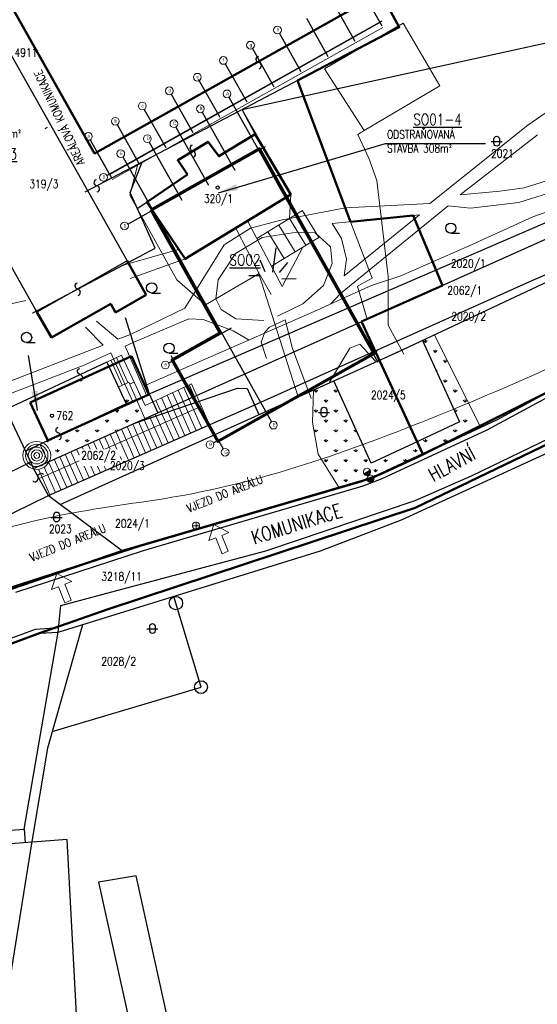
# Model space of a CAD drawing. Header units: millimetres. Extents: x -156521 to 298750130, y -256155368 to 337239.
# Tile 71 of 74: x 861805 to 955278, y 40356 to 218122. Entities that reach past the tile are written whole.
import ezdxf
from ezdxf.lldxf.tags import DXFTag

# ---------------------------------------------------------------- set-up
doc = ezdxf.new("R2010")
doc.units = ezdxf.units.MM
for name, color, linetype, lineweight in [('hranice', 7, 'Continuous', 20), ('IN_C_OSA', 6, 'DASHDOT', 18), ('IN_C_TENKA', 7, 'Continuous', 18), ('IN_NS_TLUSTA', 1, 'Continuous', 60), ('IN_SRAFY', 8, 'Continuous', 9), ('Vrstva 18', 7, 'Continuous', 0), ('Vrstva 33', 7, 'Continuous', 0), ('Vrstva 6', 7, 'Continuous', 0), ('Vrstva 60', 7, 'Continuous', 0)]:
    doc.layers.add(name, color=color, linetype=linetype, lineweight=lineweight)
for name, color, linetype in [('IN_BP_BOURACI PRACE', 40, 'Continuous'), ('IN_MODUL_SYSTEM', 6, 'DASHDOT'), ('IN_TEXT', 7, 'Continuous'), ('KATASTR', 116, 'Continuous')]:
    doc.layers.add(name, color=color, linetype=linetype)
doc.styles.add('ARIEL-CE', font='arial.ttf', dxfattribs={"width": 0.8})
doc.styles.add('Koty', font='romand.shx', dxfattribs={"width": 0.8})
doc.styles.add('ROMAND', font='romand.shx', dxfattribs={"width": 0.85})
doc.styles.add('Style-cs_Working', font='cs_Working.shx')
tags = doc.linetypes.add('ACAD_ISO11W100', pattern=[33, 12, -3, 12, -3, 0, -3]).pattern_tags.tags
tags[14:15] = [DXFTag(74, 4), DXFTag(75, 0), DXFTag(340, '0'), DXFTag(46, 0.0), DXFTag(50, 0.0), DXFTag(44, 0.0), DXFTag(45, 0.0)]
tags[12:13] = [DXFTag(74, 4), DXFTag(75, 0), DXFTag(340, '0'), DXFTag(46, 0.0), DXFTag(50, 0.0), DXFTag(44, 0.0), DXFTag(45, 0.0)]
tags[10:11] = [DXFTag(74, 4), DXFTag(75, 0), DXFTag(340, '0'), DXFTag(46, 0.0), DXFTag(50, 0.0), DXFTag(44, 0.0), DXFTag(45, 0.0)]
tags[8:9] = [DXFTag(74, 4), DXFTag(75, 0), DXFTag(340, '0'), DXFTag(46, 0.0), DXFTag(50, 0.0), DXFTag(44, 0.0), DXFTag(45, 0.0)]
tags[6:7] = [DXFTag(74, 4), DXFTag(75, 0), DXFTag(340, '0'), DXFTag(46, 0.0), DXFTag(50, 0.0), DXFTag(44, 0.0), DXFTag(45, 0.0)]
tags[4:5] = [DXFTag(74, 4), DXFTag(75, 0), DXFTag(340, '0'), DXFTag(46, 0.0), DXFTag(50, 0.0), DXFTag(44, 0.0), DXFTag(45, 0.0)]
tags = doc.linetypes.add('DASHDOT', pattern=[0.5, 0.25, -0.125, 0, -0.125]).pattern_tags.tags
tags[10:11] = [DXFTag(74, 4), DXFTag(75, 0), DXFTag(340, '0'), DXFTag(46, 0.0), DXFTag(50, 0.0), DXFTag(44, 0.0), DXFTag(45, 0.0)]
tags[8:9] = [DXFTag(74, 4), DXFTag(75, 0), DXFTag(340, '0'), DXFTag(46, 0.0), DXFTag(50, 0.0), DXFTag(44, 0.0), DXFTag(45, 0.0)]
tags[6:7] = [DXFTag(74, 4), DXFTag(75, 0), DXFTag(340, '0'), DXFTag(46, 0.0), DXFTag(50, 0.0), DXFTag(44, 0.0), DXFTag(45, 0.0)]
tags[4:5] = [DXFTag(74, 4), DXFTag(75, 0), DXFTag(340, '0'), DXFTag(46, 0.0), DXFTag(50, 0.0), DXFTag(44, 0.0), DXFTag(45, 0.0)]
tags = doc.linetypes.add('DOT', pattern=[1.75, 0.25, -1.5]).pattern_tags.tags
tags[6:7] = [DXFTag(74, 4), DXFTag(75, 0), DXFTag(340, '0'), DXFTag(46, 0.0), DXFTag(50, 0.0), DXFTag(44, 0.0), DXFTag(45, 0.0)]
tags[4:5] = [DXFTag(74, 4), DXFTag(75, 0), DXFTag(340, '0'), DXFTag(46, 0.0), DXFTag(50, 0.0), DXFTag(44, 0.0), DXFTag(45, 0.0)]
tags = doc.linetypes.add('DOT2', pattern=[0.875, 0.125, -0.75]).pattern_tags.tags
tags[6:7] = [DXFTag(74, 4), DXFTag(75, 0), DXFTag(340, '0'), DXFTag(46, 0.0), DXFTag(50, 0.0), DXFTag(44, 0.0), DXFTag(45, 0.0)]
tags[4:5] = [DXFTag(74, 4), DXFTag(75, 0), DXFTag(340, '0'), DXFTag(46, 0.0), DXFTag(50, 0.0), DXFTag(44, 0.0), DXFTag(45, 0.0)]
tags = doc.linetypes.add('OCH_PASMO_PRUM_ZAVODU', pattern='A,17.5,[134,cadkon.shx,S=5,R=0,X=0,Y=-5],17.5,-10,0,-10', length=55).pattern_tags.tags
tags[18:19] = [DXFTag(74, 4), DXFTag(75, 0), DXFTag(340, '0'), DXFTag(46, 0.0), DXFTag(50, 0.0), DXFTag(44, 0.0), DXFTag(45, 0.0)]
tags[16:17] = [DXFTag(74, 4), DXFTag(75, 0), DXFTag(340, '0'), DXFTag(46, 0.0), DXFTag(50, 0.0), DXFTag(44, 0.0), DXFTag(45, 0.0)]
tags[14:15] = [DXFTag(74, 4), DXFTag(75, 0), DXFTag(340, '0'), DXFTag(46, 0.0), DXFTag(50, 0.0), DXFTag(44, 0.0), DXFTag(45, 0.0)]
tags[12:13] = [DXFTag(74, 4), DXFTag(75, 0), DXFTag(340, '0'), DXFTag(46, 0.0), DXFTag(50, 0.0), DXFTag(44, 0.0), DXFTag(45, 0.0)]
tags = doc.linetypes.add('TEČKOVANÁ', pattern=[4.7625, 0, -4.7625]).pattern_tags.tags
tags[6:7] = [DXFTag(74, 4), DXFTag(75, 0), DXFTag(340, '0'), DXFTag(46, 0.0), DXFTag(50, 0.0), DXFTag(44, 0.0), DXFTag(45, 0.0)]
tags[4:5] = [DXFTag(74, 4), DXFTag(75, 0), DXFTag(340, '0'), DXFTag(46, 0.0), DXFTag(50, 0.0), DXFTag(44, 0.0), DXFTag(45, 0.0)]
doc.dimstyles.new('IP 1_100', dxfattribs={"dimscale": 100, "dimtxt": 2.5, "dimasz": 2, "dimexe": 1, "dimexo": 1, "dimgap": 1, "dimtad": 1, "dimtoh": 1, "dimdec": 0, "dimzin": 0, "dimdsep": 46, "dimtxsty": 'ROMAND', "dimblk": 'ARCHTICK', "dimcen": 0.09, "dimclrt": 7, "dimadec": 0, "dimazin": 0, "dimtfac": 1, "dimtdec": 4, "dimtofl": 0, "dimtmove": 2, "dimatfit": 3, "dimfxl": 1, "dimtolj": 1, "dimtzin": 0, "dimarcsym": 0})
pattern_1 = [(90, (692592, 0), (-1796.051, 1796.051), [476.25, -3115.852]), (45, (692592, 0), (-1796.051, 1796.051), [476.25, -2063.75]), (135, (692592, 0), (-1796.051, -1796.051), [476.25, -2063.75])]

# ---------------------------------------------------------------- blocks, each defined once
blk = doc.blocks.new('_ArchTick')
at = {"color": 0, "linetype": 'ByBlock', "lineweight": 13, "transparency": 33554687, "const_width": 0.15}
blk.add_lwpolyline([(-0.5, -0.5), (0.5, 0.5)], dxfattribs=at)
blk = doc.blocks.new('Z20001')
at = {"layer": 'Vrstva 33', "color": 6, "linetype": 'Continuous', "lineweight": 0, "transparency": 33554687}
for p, q in [((-0.65, 0.1), (-0.55, 0.35)), ((-0.65, -0.1), (-0.65, 0.1)), ((-0.65, 0), (0.65, 0)), ((-0.55, 0.35), (-0.35, 0.55)), ((-0.35, 0.55), (-0.1, 0.65)), ((-0.1, 0.65), (0.1, 0.65)), ((0, 0.65), (0, -0.65)), ((0.1, 0.65), (0.35, 0.55)), ((0.35, 0.55), (0.55, 0.35)), ((0.55, 0.35), (0.65, 0.1)), ((0.65, 0.1), (0.65, -0.1)), ((-0.55, -0.35), (-0.65, -0.1)), ((-0.35, -0.55), (-0.55, -0.35)), ((-0.1, -0.65), (-0.35, -0.55)), ((0.1, -0.65), (-0.1, -0.65)), ((0.35, -0.55), (0.1, -0.65)), ((0.55, -0.35), (0.35, -0.55)), ((0.65, -0.1), (0.55, -0.35))]:
    blk.add_line(p, q, dxfattribs=at)
blk = doc.blocks.new('Z20006')
at = {"layer": 'Vrstva 33', "color": 6, "linetype": 'Continuous', "lineweight": 0, "transparency": 33554687}
for p, q in [((-0.65, 0.8), (-0.55, 1.05)), ((-0.65, 0.6), (-0.65, 0.8)), ((-0.65, 0.7), (0.65, 0.7)), ((-0.65, 0.7), (-0.55, 0.6)), ((-0.55, 0.35), (-0.65, 0.6)), ((-0.55, 1.05), (-0.35, 1.25)), ((-0.55, 0.6), (0.55, 0.6)), ((-0.35, 0.15), (-0.55, 0.35)), ((0.5, 0.5), (-0.5, 0.5)), ((-0.5, 0.5), (-0.45, 0.4)), ((-0.45, 0.4), (0.45, 0.4)), ((-0.35, 1.25), (-0.1, 1.35)), ((0.35, 0.3), (-0.35, 0.3)), ((-0.35, 0.3), (-0.25, 0.2)), ((-0.1, 0.05), (-0.35, 0.15)), ((-0.25, 0.2), (0.3, 0.2)), ((-0.1, 1.35), (0.1, 1.35)), ((0.1, 0.05), (-0.1, 0.05)), ((0.1, 1.35), (0.35, 1.25)), ((0.35, 0.15), (0.1, 0.05)), ((0.35, 1.25), (0.55, 1.05)), ((0.45, 0.4), (0.35, 0.3)), ((0.55, 0.35), (0.35, 0.15)), ((0.55, 0.6), (0.5, 0.5)), ((0.55, 1.05), (0.65, 0.8)), ((0.65, 0.6), (0.55, 0.35)), ((0.65, 0.8), (0.65, 0.6)), ((-0.65, -0.6), (-0.55, -0.35)), ((-0.65, -0.8), (-0.65, -0.6)), ((-0.65, -0.7), (0.65, -0.7)), ((-0.65, -0.7), (-0.55, -0.8)), ((-0.55, -1.05), (-0.65, -0.8)), ((-0.55, -0.35), (-0.35, -0.15)), ((-0.55, -0.8), (0.55, -0.8)), ((-0.35, -1.25), (-0.55, -1.05)), ((-0.5, -0.9), (-0.45, -1)), ((0.5, -0.9), (-0.5, -0.9)), ((-0.45, -1), (0.45, -1)), ((-0.35, -0.15), (-0.1, -0.05)), ((-0.35, -1.1), (-0.25, -1.2)), ((0.35, -1.1), (-0.35, -1.1)), ((-0.1, -1.35), (-0.35, -1.25)), ((-0.25, -1.2), (0.3, -1.2)), ((-0.1, -0.05), (0.1, -0.05)), ((0.1, -1.35), (-0.1, -1.35)), ((0.1, -0.05), (0.35, -0.15)), ((0.35, -1.25), (0.1, -1.35)), ((0.35, -0.15), (0.55, -0.35)), ((0.45, -1), (0.35, -1.1)), ((0.55, -1.05), (0.35, -1.25)), ((0.55, -0.8), (0.5, -0.9)), ((0.55, -0.35), (0.65, -0.6)), ((0.65, -0.8), (0.55, -1.05)), ((0.65, -0.6), (0.65, -0.8))]:
    blk.add_line(p, q, dxfattribs=at)

msp = doc.modelspace()

# ---------------------------------------------------------------- hatches: boundary and pattern name
at = {"layer": 'IN_SRAFY', "transparency": 33554687}
h = msp.add_hatch(dxfattribs=at)
h.set_pattern_fill('GRASS', color=74, scale=100, style=0, pattern_type=2)
h.set_pattern_definition(pattern_1)
h.paths.add_polyline_path([(919504.12346, 133614.67106), (923386.27239, 134746.82907), (926606.28623, 135926.80814), (930994.83957, 138050.58471), (916735.76368, 138050.58471), (918061.16767, 135926.80814), (918797.56762, 134746.82907)])
h.paths.add_polyline_path([(916735.76368, 138050.58471), (925245.28389, 138050.58471), (924517.07769, 139664.51775), (921904.88446, 145453.95619), (921477.90154, 146400.28409), (914701.19265, 146400.28409), (914669.9002, 145453.95619), (915728.54224, 139664.51775)])
h.paths.add_polyline_path([(925245.28389, 138050.58471), (930994.83957, 138050.58471), (933920.54842, 139466.43896), (932887.70163, 141616.5013), (928279.72101, 139466.43896)])
h.paths.add_polyline_path([(933921.91309, 139467.09937), (938388.20971, 141628.49868), (944899.10864, 144779.35354), (944533.60196, 145513.84614), (937217.14822, 160216.39834), (936706.19634, 161243.16582), (934527.88531, 160216.39834), (941240.43129, 145513.84614), (939666.27801, 144779.35354), (932913.41422, 141628.49868)])
h.paths.add_polyline_path([(914701.19265, 146400.28409), (916739.18167, 146400.28409), (916562.42849, 146434.06616), (916408.88918, 146527.92027), (916298.22871, 146669.82577), (916244.62022, 146841.60774), (916244.62022, 147702.12077), (916290.93562, 147883.67999), (916400.90246, 148035.39077), (916559.04023, 148135.89608), (916743.08712, 148171.04732), (914759.7469, 148171.04732), (914758.58455, 148135.89608), (914755.26112, 148035.39077), (914750.24446, 147883.67999), (914744.2408, 147702.12077), (914715.78601, 146841.60774), (914710.10565, 146669.82577), (914705.41323, 146527.92027), (914702.30973, 146434.06616)])
h.paths.add_polyline_path([(916739.18167, 146400.28409), (921477.90154, 146400.28409), (921464.08729, 146430.90079), (921422.98564, 146521.99493), (921359.86079, 146661.89938), (921282.79763, 146832.69548), (920890.51315, 147702.12077), (920808.59367, 147883.67999), (920740.1418, 148035.39077), (920694.79383, 148135.89608), (920678.9336, 148171.04732), (916743.08712, 148171.04732), (916927.13402, 148135.89608), (917085.27178, 148035.39077), (917195.23863, 147883.67999), (917241.55402, 147702.12077), (917241.55402, 146832.69548), (917184.883, 146661.89938), (917071.70324, 146521.99493), (916916.51055, 146430.90079)])
h.paths.add_polyline_path([(914759.7469, 148171.04732), (920678.9336, 148171.04732), (919287.42479, 151255.06672), (918538.83469, 152914.17687), (914861.72691, 151255.06672)])
h = msp.add_hatch(dxfattribs=at)
h.set_pattern_fill('GRATE', color=8, scale=1400, angle=114, style=0, pattern_type=2)
h.set_pattern_definition([(114, (692592, 3e-11), (-1015.1774, -451.986), []), (204, (692592, 3e-11), (1807.944, -4060.71), [])])
h.paths.add_polyline_path([(866987.94592, 132198.43222), (877725.8964, 136918.75292), (877725.8964, 136928.35102), (864406.60343, 136928.35102), (864411.84156, 136918.75292)])
h.paths.add_polyline_path([(864406.60343, 136928.35102), (864794.99034, 136928.35102), (864379.98197, 136977.13079)])
h.paths.add_polyline_path([(864794.99034, 136928.35102), (877725.8964, 136928.35102), (877725.8964, 136948.84393), (877725.8964, 137038.04569), (877725.8964, 137193.502), (877725.8964, 137410.93566), (877725.8964, 137535.43013), (866509.16921, 137535.43013), (866365.29717, 137410.93566), (866008.45825, 137193.502), (865620.58617, 137038.04569), (865212.35284, 136948.84393)])
h.paths.add_polyline_path([(866509.16921, 137535.43013), (872533.03039, 137535.43013), (872533.03039, 137684.36421), (872533.03039, 138006.26454), (872533.03039, 138367.77992), (872533.03039, 140571.14442), (872078.30414, 140571.14442), (867157.29368, 138367.77992), (866947.72736, 138006.26454), (866681.28489, 137684.36421)])
h.paths.add_polyline_path([(879968.74468, 138715.54267), (881813.29651, 138715.54267), (886034.48422, 140571.14442), (879968.74468, 140571.14442)])
h.paths.add_polyline_path([(872078.30414, 140571.14442), (886034.48422, 140571.14442), (896085.86043, 144989.65233), (895596.79277, 146102.20053), (884431.4055, 146102.20053), (881946.63218, 144989.65233)])
h.paths.add_polyline_path([(884431.4055, 146102.20053), (884431.4055, 146102.20053), (884431.4055, 146102.20053)])
h.paths.add_polyline_path([(884431.4055, 146102.20053), (895596.79277, 146102.20053), (895142.78542, 147134.99231), (886738.05027, 147134.99231)])
h.paths.add_polyline_path([(886738.05027, 147134.99231), (895142.78542, 147134.99231), (894273.87697, 149111.61562), (893760.57159, 150279.30064), (892829.95421, 152396.30157), (888333.27869, 150279.30064), (885853.02439, 149111.61562)])
h.paths.add_polyline_path([(882878.28739, 149570.94593), (883737.8307, 149941.91668), (882453.50081, 152669.9338), (881490.72687, 152669.9338), (882712.18659, 149941.91668)])
h.paths.add_polyline_path([(879633.28933, 151795.46622), (880775.09541, 152333.01991), (881490.72687, 152669.9338), (879221.59659, 152669.9338), (879380.21311, 152333.01991)])
h.paths.add_polyline_path([(879221.59659, 152669.9338), (882453.50081, 152669.9338), (880746.81492, 156295.06809), (880475.33865, 156871.70494), (880160.44422, 157540.56533), (878739.73245, 156871.70494), (877514.9107, 156295.06809)])
h = msp.add_hatch(dxfattribs=at)
h.set_pattern_fill('GRASS', color=74, scale=100, style=0, pattern_type=2)
h.set_pattern_definition(pattern_1)
h.paths.add_polyline_path([(867157.29368, 138367.77992), (867441.97342, 138495.24424), (867733.1433, 138625.6145), (868029.91346, 138758.49225), (868331.37691, 138893.47141), (868636.61232, 139030.13945), (868944.68683, 139168.07869), (869254.65891, 139306.86756), (869565.58123, 139446.0819), (870353.56874, 139798.90043), (871126.02353, 140144.76425), (871867.71904, 140476.85571), (872564.03505, 140788.62866), (873201.24585, 141073.93748), (873766.79081, 141327.15817), (874249.52196, 141543.29929), (874639.92377, 141718.10027), (884431.4055, 146102.20053), (883231.25952, 148782.61539), (882878.28739, 149570.94593), (881882.26654, 151795.46622), (881641.57884, 152333.01991), (881490.72687, 152669.9338), (880775.09541, 152333.01991), (879633.28933, 151795.46622), (880680.57671, 149570.94593), (881051.71678, 148782.61539), (875328.953, 146102.20053), (865968.77128, 141718.10027), (866276.24813, 141543.29929), (866556.21315, 141327.15817), (866803.14771, 141073.93748), (867012.18426, 140788.62866), (867179.20229, 140476.85571), (867300.90955, 140144.76425), (867374.90697, 139798.90043), (867399.73592, 139446.0819), (867395.88637, 139306.86756), (867384.34949, 139168.07869), (867365.16053, 139030.13945), (867338.37814, 138893.47141), (867304.08417, 138758.49225), (867262.38343, 138625.6145), (867213.40337, 138495.24424)])

# ---------------------------------------------------------------- linework, layer by layer
at = {"layer": 'hranice', "linetype": 'OCH_PASMO_PRUM_ZAVODU', "lineweight": 20, "ltscale": 100, "transparency": 33554687}
msp.add_spline([(775149.20271, 19063.32882), (781910.2349, 27469.4808), (784016.99304, 42275.35436), (787323.26302, 57530.17118), (793572.10603, 67495.31213), (798895.37058, 81015.82195), (822522.81353, 109187.39523), (872842.68072, 129328.74432), (891645.73337, 132308.15221), (940184.79674, 147826.01237), (987716.3315, 170801.3007), (1005542.37473, 180716.6217), (1035338.04157, 187644.36045), (1058861.83458, 188547.68618)], degree=3, dxfattribs=at)
at = {"layer": 'IN_BP_BOURACI PRACE', "lineweight": 50, "transparency": 33554687}
for p, q in [((863714.70633, 149024.45761), (881971.70633, 157350.45761)), ((881971.70633, 157350.45761), (885113.70633, 150460.45761)), ((885113.70633, 150460.45761), (866857.70633, 142134.45761)), ((863714.70633, 149024.45761), (866857.70633, 142134.45761))]:
    msp.add_line(p, q, dxfattribs=at)
msp.add_lwpolyline([(892089.94358, 190159.10135), (890344.52333, 192745.30124), (895822.11696, 196046.53537), (897796.15525, 193457.29971), (904304.31515, 197464.45448), (910761.24473, 186583.66886), (891678.33159, 174919.59408), (884740.70523, 185199.11759)], close=True, dxfattribs=at)
at = {"layer": 'IN_C_OSA', "color": 4, "linetype": 'Continuous', "transparency": 33554687}
for centre in [(908359.14332, 216256.12858), (903477.87438, 213511.45854), (898596.60545, 210766.78851), (893875.58444, 207737.12494), (888834.06758, 205277.44844), (899236.935, 204727.62027), (883952.79865, 202532.77841), (894442.83158, 202031.9622), (879071.52971, 199788.10837), (889648.72817, 199336.30413), (874190.26078, 197043.43834), (884854.62475, 196640.64606), (880060.52133, 193944.98799), (876941.89308, 189660.64301), (880726.37458, 180889.79928), (888097.53306, 155779.81172), (907622.89209, 144926.58416), (896184.50727, 141397.50147), (898906.34042, 140025.38767)]:
    msp.add_circle(centre, 700, dxfattribs=at)
at = {"layer": 'IN_C_TENKA', "color": 3, "linetype": 'DOT2', "lineweight": 20, "ltscale": 500, "transparency": 33554687}
for p, q in [((931031.12765, 217466.82545), (916842.12765, 209259.82545)), ((937701.12765, 206207.82545), (931031.12765, 217466.82545)), ((916842.12765, 209259.82545), (924041.12765, 198099.82545)), ((901982.49498, 201894.99174), (911950.62868, 207118.7857)), ((911950.62868, 207118.7857), (921566.10792, 181635.19892)), ((924041.12765, 198099.82545), (937701.12765, 206207.82545)), ((883128.25848, 192014.4414), (901982.49498, 201894.99174)), ((910761.24473, 186583.66886), (901982.49498, 201894.99174)), ((922893.12765, 197394.82545), (924041.12765, 198099.82545)), ((924828.12765, 193095.82545), (922893.12765, 197394.82545)), ((883128.25848, 192014.4414), (881720.12765, 186443.82545)), ((926288.12765, 189075.82545), (924828.12765, 193095.82545)), ((928350.12765, 171735.82545), (926288.12765, 189075.82545)), ((881720.12765, 186443.82545), (890201.12765, 171167.82545)), ((910550.92016, 182253.02064), (910761.24473, 186583.66886)), ((904628.86073, 178606.49409), (912869.06835, 183643.16732)), ((915829.68661, 178799.47228), (912880.9842, 183623.6725)), ((909217.12765, 169960.82545), (902934.28357, 181799.58482)), ((913499.62258, 177428.82043), (910550.92016, 182253.02064)), ((921566.10792, 181635.19892), (925453.0928, 171427.61157)), ((921566.10792, 181635.19892), (921566.10792, 181635.19892)), ((900818.09484, 180506.10392), (905035.12765, 172279.82545)), ((909591.64128, 175013.36157), (906642.93886, 179837.56178)), ((911551.58985, 176211.34359), (908602.88744, 181035.5438)), ((907278.05854, 173614.61223), (915829.68661, 178799.47228)), ((912945.56129, 177050.82441), (909217.12765, 169960.82545)), ((895367.12765, 166613.82545), (890201.12765, 171167.82545)), ((905035.12765, 172279.82545), (895367.12765, 166613.82545)), ((904967.26076, 172213.57338), (905045.72129, 172261.14408)), ((912109.79982, 150013.39788), (904967.26076, 172213.57338)), ((907191.12765, 168477.82545), (905035.12765, 172279.82545)), ((925453.0928, 171427.61157), (922794.43109, 170016.92234)), ((928375.12765, 162998.82545), (928350.12765, 171735.82545)), ((922794.43109, 170016.92234), (924528.65974, 164055.59995)), ((909763.12765, 163937.82545), (906902.12765, 162626.82545)), ((909763.12765, 163937.82545), (911061.12765, 158739.82545)), ((924528.65974, 164055.59995), (923532.74422, 163609.68241)), ((923532.74422, 163609.68241), (926760.33925, 156634.53953)), ((906902.12765, 162626.82545), (906044.12765, 161692.82545)), ((931168.12765, 157705.82545), (928375.12765, 162998.82545)), ((906044.12765, 161692.82545), (905415.12765, 159915.82545)), ((905415.12765, 159915.82545), (906368.12765, 156968.82545)), ((911061.12765, 158739.82545), (914425.12765, 149713.82545)), ((917741.12765, 152669.82545), (921442.12765, 158818.82545)), ((921442.12765, 158818.82545), (923218.12765, 159561.82545)), ((923218.12765, 159561.82545), (926072.12765, 156447.82545)), ((925871.24488, 156222.55858), (912109.79982, 150013.39788))]:
    msp.add_line(p, q, dxfattribs=at)
at = {"layer": 'IN_C_TENKA', "color": 165, "lineweight": 50, "transparency": 33554687}
msp.add_lwpolyline([(917716.72897, 240065.53697), (930361.47451, 216766.97745), (911950.62868, 207118.7857), (921566.10792, 181635.19892), (932883.709, 182753.79438), (938143.72974, 170151.69791), (923532.74422, 163609.68241), (934614.32543, 139661.321), (925353.47248, 135320.52714), (880362.906, 122199.84809), (857822.96665, 114527.06848), (838027.57223, 108419.95984), (827413.8559, 103851.95046), (809105.40058, 90209.27272), (799028.58877, 69699.1078), (790692.98273, 47039.81483), (766136.30666, 55091.12645), (747987.6298, 21319.659)], dxfattribs=at)
at = {"layer": 'IN_C_TENKA', "color": 8, "lineweight": 50, "transparency": 33554687}
for points in [[(777538.85353, 13253.84034), (799028.58877, 69699.1078), (808997.99479, 89990.66087), (827413.8559, 103851.95046), (838027.57223, 108419.95984), (883731.27918, 123182.17276), (923386.27239, 134746.82907), (926823.21353, 136006.30148), (933978.84419, 139345.08549), (957973.28012, 151285.47366), (989220.79502, 167448.95458), (1004036.77121, 175726.17017), (1015029.80134, 178838.83507), (1027459.58305, 180798.17238), (1057348.43064, 179397.61149)], [(788589.15515, 13253.84034), (814909.58081, 81652.22922), (834225.53743, 95830.36936), (865358.28816, 107389.0589), (877777.08915, 111705.28898), (933200.05245, 130013.4672), (963964.00919, 144813.11592), (1007364.09551, 167235.26822), (1020204.90161, 170313.8281), (1040562.23155, 170218.52846), (1057348.43064, 168994.4364)]]:
    msp.add_lwpolyline(points, dxfattribs=at)
at = {"layer": 'IN_C_TENKA', "color": 3, "linetype": 'DOT2', "lineweight": 20, "ltscale": 500, "transparency": 33554687}
msp.add_lwpolyline([(925871.24488, 156222.55858), (936706.19634, 161243.16582), (944899.10864, 144779.35354), (925353.47248, 135320.52714), (919504.12346, 133614.67106), (915728.54224, 139664.51775), (914669.9002, 145453.95619), (914861.72691, 151255.06672)], close=True, dxfattribs=at)
for points in [[(877514.91887, 156295.07194), (880160.44422, 157540.56533), (884441.57225, 148447.11459), (892829.95421, 152396.30157), (896085.86043, 144989.65233), (866987.94592, 132198.43222)], [(879633.29751, 151795.47006), (881490.72687, 152669.9338), (884431.4055, 146102.20053), (866956.38657, 138277.8245), (865423.19859, 141462.3)], [(866987.94592, 132198.43222), (864315.45924, 137095.35891), (862829.74673, 140247.85121)]]:
    msp.add_lwpolyline(points, dxfattribs=at)
at = {"layer": 'IN_C_TENKA', "ltscale": 100, "transparency": 33554687}
for points in [[(896868.47062, 126997.65586), (895934.16508, 124064.6568), (897204.14681, 124576.14483), (898362.76355, 121699.397), (898913.08855, 121921.04164), (899463.41354, 122142.68629), (898304.79681, 125019.43412), (899574.77854, 125530.92216)], [(868491.84559, 118158.84208), (867557.54005, 115225.84302), (868827.52178, 115737.33105), (869986.13852, 112860.58322), (870536.46352, 113082.22786), (871086.78851, 113303.87251), (869928.17178, 116180.62034), (871198.15351, 116692.10838)]]:
    msp.add_lwpolyline(points, close=True, dxfattribs=at)
at = {"layer": 'IN_C_TENKA', "color": 74, "linetype": 'DOT2', "lineweight": 20, "ltscale": 500, "transparency": 33554687}
for radius in [2519.1843, 2019.1843, 1519.1843, 1019.1843, 519.1843, 19.1843]:
    msp.add_circle((864880.55162, 139446.0819), radius, dxfattribs=at)
at = {"layer": 'IN_MODUL_SYSTEM', "linetype": 'ACAD_ISO11W100', "ltscale": 50, "transparency": 33554687}
for p, q in [((923346.03387, 223879.98006), (927221.38026, 216987.85544)), ((918464.76494, 221135.31003), (922340.11133, 214243.18541)), ((913583.496, 218390.64), (917458.84239, 211498.51537)), ((908702.22707, 215645.96996), (912577.57346, 208753.84534)), ((903820.95814, 212901.29993), (907696.30452, 206009.1753)), ((898939.6892, 210156.62989), (902815.03559, 203264.50527)), ((894058.42027, 207411.95986), (897933.76666, 200519.83523)), ((889177.15134, 204667.28982), (893052.49772, 197775.1652)), ((884295.8824, 201922.61979), (888171.22879, 195030.49517)), ((879414.61347, 199177.94975), (883289.95986, 192285.82513)), ((874533.34454, 196433.27972), (878408.69092, 189541.1551))]:
    msp.add_line(p, q, dxfattribs=at)
at = {"layer": 'IN_MODUL_SYSTEM', "ltscale": 2000, "transparency": 33554687}
for p, q in [((877552.05169, 190003.72676), (927241.88356, 217943.63223)), ((899580.01875, 204117.46165), (926456.222, 156319.37506)), ((894785.91534, 201421.80358), (900670.27736, 190956.73741)), ((889991.81192, 198726.14551), (895876.17394, 188261.07934)), ((885197.7085, 196030.48744), (891082.07053, 185565.42127)), ((881336.53319, 181232.88303), (906181.44913, 195202.83576)), ((880403.60509, 193334.82937), (907279.80833, 145536.74278)), ((888707.69168, 156122.89547), (900036.85633, 162493.12812)), ((896794.66588, 141740.58522), (926430.94155, 158404.65329)), ((889089.22719, 157484.67029), (898563.25667, 140635.54629))]:
    msp.add_line(p, q, dxfattribs=at)
at = {"layer": 'IN_NS_TLUSTA', "transparency": 33554687}
msp.add_lwpolyline([(885472.10735, 183810.65259), (897970.1584, 161583.44584), (889292.83121, 156704.30473), (897595.45806, 141938.46621), (925885.0265, 157845.29941), (905084.3486, 194838.34469), (885472.10735, 183810.65259)], dxfattribs=at)
at = {"layer": 'KATASTR', "transparency": 33554687}
for p, q in [((917716.72897, 240065.53697), (930361.47451, 216766.97745)), ((901982.49498, 201894.99174), (996323.50799, 222568.18246)), ((930361.47451, 216766.97745), (873576.92788, 187009.07283)), ((904304.31515, 197464.45448), (901982.49498, 201894.99174)), ((866775.73573, 198658.49826), (866367.54203, 198428.94986)), ((881051.71678, 148782.61539), (996323.50799, 198532.82704)), ((864315.45924, 137095.35891), (996323.50799, 196201.48155)), ((881757.0924, 186922.5552), (883897.23869, 192417.42498)), ((886291.0226, 176863.85586), (881757.0924, 186922.5552)), ((883048.66081, 184057.16077), (884740.70523, 185199.11759)), ((939660.34057, 179557.0465), (941233.45882, 179557.0465)), ((880496.13005, 173805.73198), (886291.0226, 176863.85586)), ((908051.65219, 176935.53365), (907430.8973, 172531.03395)), ((954444.31471, 171072.85049), (968969.86441, 177355.80981)), ((905196.1797, 174764.30167), (906065.23655, 172655.10541)), ((908734.48954, 172468.99821), (910224.30128, 174268.02203)), ((880496.13005, 173805.73198), (864099.1247, 165152.58211)), ((903209.75011, 171910.68284), (905134.09724, 171910.68284)), ((904257.04507, 148581.64245), (954444.31471, 171072.85049)), ((909169.01099, 171352.36747), (911714.11301, 171414.4032)), ((930164.4391, 158159.64677), (959441.23649, 171959.54168)), ((885641.47335, 168772.39869), (887214.5916, 168772.39869)), ((880826.39083, 164377.55347), (885207.79783, 150552.66937)), ((934527.88531, 160216.39834), (941240.43129, 145513.84614)), ((863045.11684, 159829.17854), (864618.2351, 159829.17854)), ((888773.6395, 157891.47929), (890346.75776, 157891.47929)), ((907973.68645, 148147.18453), (930164.4391, 158159.64677)), ((926760.33925, 156634.53953), (934617.54512, 139662.92322)), ((877514.91887, 156295.07194), (859289.20647, 147760.42565)), ((877514.9107, 156295.06809), (881051.71678, 148782.61539)), ((925245.28389, 138050.58471), (918538.83469, 152914.17687)), ((882420.72344, 145201.92496), (901124.12355, 151599.56091)), ((901124.12355, 151599.56091), (902906.88089, 151514.72515)), ((902906.88089, 151514.72515), (904227.30255, 148568.31346)), ((948103.07187, 145935.38447), (957973.28012, 151285.47366)), ((885207.79783, 150552.66937), (886738.05027, 147134.99231)), ((958091.11631, 150431.62105), (946169.3409, 144021.01076)), ((859289.20647, 147760.42565), (862836.78973, 140251.14928)), ((881051.71678, 148782.61539), (862829.74673, 140247.85121)), ((866987.94592, 132198.43222), (904257.04507, 148581.64245)), ((869110.1427, 130611.96296), (907973.68645, 148147.18453)), ((904227.30255, 148568.31346), (905018.8625, 146813.96867)), ((940516.78905, 142395.66017), (948103.07187, 145935.38447)), ((946169.3409, 144021.01076), (927229.34742, 135221.57993)), ((941240.43129, 145513.84614), (932913.41422, 141628.49868)), ((943407.25735, 135746.25737), (963588.50946, 145583.46225)), ((925353.47248, 135320.52714), (940516.78905, 142395.66017)), ((930745.18226, 127835.92083), (964643.48679, 143419.152)), ((932913.41422, 141628.49868), (925245.28389, 138050.58471)), ((862836.78973, 140251.14928), (864315.45924, 137095.35891)), ((818948.26147, 116461.69012), (863764.8133, 138263.75931)), ((864315.42386, 137095.43398), (864315.45924, 137095.35891)), ((866987.94592, 132198.43222), (864315.45924, 137095.35891)), ((880362.906, 122199.84809), (925353.47248, 135320.52714)), ((927229.34742, 135221.57993), (923766.70897, 133928.68442)), ((933200.05245, 131286.19797), (943407.25735, 135746.25737)), ((923766.70897, 133928.68442), (884077.91835, 122199.84809)), ((846556.024, 122199.84809), (866987.94592, 132198.43222)), ((866987.94592, 132198.43222), (880362.906, 122199.84809)), ((906276.00819, 122199.84809), (933200.05245, 131286.19797)), ((916142.3377, 122199.84809), (930745.18226, 127835.92083)), ((880362.906, 122199.84809), (857822.96665, 114527.06848)), ((884077.91835, 122199.84809), (861062.82887, 114677.98658)), ((868774.17618, 107544.22611), (916142.3377, 122199.84809)), ((881154.76048, 115525.01702), (906276.00819, 122199.84809)), ((869238.76272, 112342.01754), (881154.76048, 115525.01702)), ((894549.66509, 97618.02899), (889659.39095, 114006.07312)), ((868774.17618, 107544.22611), (869238.76272, 112342.01754)), ((873137.65125, 108894.27727), (866798.93036, 86606.32179)), ((833470.85622, 96556.59304), (864642.79197, 108095.51364)), ((834225.53743, 95830.36936), (865358.28816, 107389.0589)), ((862606.74661, 71971.25922), (868774.17618, 107544.22611)), ((864642.79197, 108095.51364), (868856.89268, 108398.44054)), ((865358.28816, 107389.0589), (868774.17618, 107544.22611)), ((867647.58094, 89590.31284), (894549.66509, 97618.02899)), ((866798.93036, 86606.32179), (863908.76309, 69414.10603)), ((811245.1956, 67926.38858), (862606.74661, 71971.25922)), ((862606.74661, 71971.25922), (862798.24593, 69509.32933)), ((870353.19311, 70096.98507), (813757.44356, 65694.7283)), ((863908.76309, 69414.10603), (857325.2611, 27991.55014)), ((873402.28981, 13253.84034), (870353.19311, 70096.98507)), ((882828.91182, 63536.10993), (876033.30603, 62379.35851)), ((876033.30603, 62379.35851), (884557.37301, 23955.37708)), ((891278.8064, 25446.47577), (882828.91182, 63536.10993))]:
    msp.add_line(p, q, dxfattribs=at)
at = {"layer": 'KATASTR', "linetype": 'TEČKOVANÁ', "lineweight": 20, "ltscale": 200, "transparency": 33554687}
for p, q in [((953554.06633, 199108.95652), (961165.01074, 204323.98297)), ((935862.18243, 184945.41413), (953554.06633, 199108.95652)), ((941357.12173, 186529.6773), (955282.92064, 197360.03107)), ((951960.14236, 185123.11657), (962463.16449, 188474.84053)), ((960112.02135, 190008.86205), (952924.51224, 187764.22391)), ((948488.47494, 187146.95061), (941357.12173, 186529.6773)), ((952924.51224, 187764.22391), (948488.47494, 187146.95061)), ((920663.31656, 184128.80033), (935862.18243, 184945.41413)), ((943222.34271, 184064.68365), (951960.14236, 185123.11657)), ((964294.05325, 186064.23173), (954461.76434, 182536.99842)), ((908978.16181, 181923.95553), (920663.31656, 184128.80033)), ((919747.27952, 168713.04824), (939162.34217, 184505.69996)), ((939162.34217, 184505.69996), (943222.34271, 184064.68365)), ((903474.10259, 180469.75744), (908978.16181, 181923.95553)), ((933981.70579, 182862.31687), (918252.36397, 181307.67908)), ((933981.70579, 182862.31687), (920412.9926, 171893.49327)), ((954461.76434, 182536.99842), (942959.06398, 177294.17209)), ((898758.37348, 177463.49469), (903474.10259, 180469.75744)), ((905578.70082, 178788.90493), (911845.04119, 179745.63962)), ((911845.04119, 179745.63962), (915138.11694, 179652.81343)), ((915138.11694, 179652.81343), (917922.74961, 177088.25856)), ((918252.36397, 181307.67908), (919894.4395, 178630.24872)), ((900791.90877, 175918.70088), (905578.70082, 178788.90493)), ((919894.4395, 178630.24872), (920845.11553, 174916.39731)), ((880496.13005, 173805.73198), (890511.90089, 176647.90161)), ((891617.71906, 166029.66788), (898758.37348, 177463.49469)), ((917922.74961, 177088.25856), (918250.35591, 174087.17948)), ((942959.06398, 177294.17209), (930611.96127, 171880.52788)), ((881767.99882, 171378.73005), (891678.33159, 174919.59408)), ((897658.73858, 171135.02745), (900791.90877, 175918.70088)), ((920845.11553, 174916.39731), (920412.9926, 171893.49327)), ((918250.35591, 174087.17948), (916666.93242, 170158.4989)), ((897223.57567, 167742.96811), (897658.73858, 171135.02745)), ((930611.96127, 171880.52788), (925321.25821, 170143.67063)), ((916666.93242, 170158.4989), (912954.08886, 166830.02666)), ((925321.25821, 170143.67063), (920524.96972, 167946.80693)), ((858875.66487, 166517.63361), (862888.35681, 167446.8874)), ((898193.03542, 165783.48128), (897223.57567, 167742.96811)), ((920524.96972, 167946.80693), (915518.69874, 165653.76408)), ((919747.27952, 168713.04824), (918021.83423, 166800.2855)), ((881803.59009, 161294.1452), (891617.71906, 166029.66788)), ((915518.69874, 165653.76408), (884693.12432, 152176.64576)), ((900820.06342, 164142.55918), (898193.03542, 165783.48128)), ((912954.08886, 166830.02666), (908367.64244, 164592.85873)), ((875699.43191, 163670.3432), (879537.66119, 160416.0628)), ((882267.84873, 159829.2455), (892353.12848, 164123.03321)), ((892353.12848, 164123.03321), (894953.99595, 163988.015)), ((894953.99595, 163988.015), (900358.40529, 161928.92333)), ((905870.13418, 163820.42444), (900820.06342, 164142.55918)), ((876859.62002, 159378.28055), (873689.23154, 162616.899)), ((900358.40529, 161928.92333), (903214.92243, 160274.48236)), ((879537.66119, 160416.0628), (881803.59009, 161294.1452)), ((857372.78337, 151826.83082), (876859.62002, 159378.28055)), ((880870.03166, 159178.43576), (882267.84873, 159829.2455)), ((880870.03166, 159178.43576), (884691.02305, 150329.52419)), ((873448.78193, 155723.17557), (878249.59865, 157958.38817)), ((882163.07389, 149237.94678), (878254.78998, 157953.08512)), ((858264.60353, 149934.50229), (873448.78193, 155723.17557))]:
    msp.add_line(p, q, dxfattribs=at)
at = {"layer": 'KATASTR', "color": 7, "lineweight": 50, "transparency": 33554687}
for p, q in [((881204.89282, 174555.93031), (884673.12765, 168443.82545)), ((884673.12765, 168443.82545), (879106.85887, 165285.24161)), ((878243.1836, 166807.26823), (867519.68375, 160722.20935)), ((879106.85887, 165285.24161), (878243.1836, 166807.26823)), ((864915.14857, 165311.62761), (867519.68375, 160722.20935))]:
    msp.add_line(p, q, dxfattribs=at)
at = {"layer": 'KATASTR', "color": 7, "lineweight": 20, "transparency": 33554687}
msp.add_line((864099.1247, 165152.58211), (880496.13005, 173805.73198), dxfattribs=at)
at = {"layer": 'KATASTR', "linetype": 'DOT', "transparency": 33554687}
msp.add_line((878254.78998, 157953.08512), (878249.59865, 157958.38817), dxfattribs=at)
at = {"layer": 'KATASTR', "color": 7, "lineweight": 50, "transparency": 33554687}
msp.add_lwpolyline([(884012.12765, 237829.82545), (858667.24151, 223568.50898), (875322.12765, 193969.82545), (925012.12765, 221909.82545), (914282.12765, 240959.82545), (889962.12765, 227339.82545), (884012.12765, 237829.82545)], dxfattribs=at)
at = {"layer": 'KATASTR', "transparency": 33554687}
for points in [[(905054.47003, 209266.72761, 0.7743874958), (904989.11813, 210401.18648, -0.7812922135), (904923.81556, 211534.78882)], [(947444.85287, 196603.21857, -0.9407375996), (948441.78666, 196603.21857), (948441.78666, 195733.79328, -0.8764223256), (947444.85287, 195742.70554), (947444.85287, 196603.21857)], [(893148.67205, 193261.45943, 0.7743874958), (893083.32014, 194395.91831, -0.7812922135), (893018.01758, 195529.52065)], [(875815.88571, 187013.69072, 0.7743874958), (875750.53381, 188148.1496, -0.7812922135), (875685.23125, 189281.75194)], [(872362.97928, 168344.69817, 0.7743874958), (872297.62737, 169479.15704, -0.7812922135), (872232.32481, 170612.75939)], [(872777.15975, 152898.93618, 0.7743874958), (872711.80785, 154033.39506, -0.7812922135), (872646.50529, 155166.9974)], [(916244.62022, 147702.12077, -0.9407375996), (917241.55402, 147702.12077), (917241.55402, 146832.69548, -0.8764223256), (916244.62022, 146841.60774), (916244.62022, 147702.12077)], [(868913.26618, 142309.62429, 0.7743874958), (868847.91428, 143444.08316, -0.7812922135), (868782.61172, 144577.68551)], [(864152.23911, 134862.46688, 0.7743874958), (865116.74591, 135463.29501, -0.7812922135), (866080.52449, 136063.66951)], [(867981.73498, 128748.76785, -0.9407375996), (868978.66877, 128748.76785), (868978.66877, 127879.34256, -0.8764223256), (867981.73498, 127888.25482), (867981.73498, 128748.76785)], [(885284.84782, 108622.94509, -0.9407375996), (886281.78161, 108622.94509), (886281.78161, 107753.51981, -0.8764223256), (885284.84782, 107762.43207), (885284.84782, 108622.94509)]]:
    msp.add_lwpolyline(points, format="xyb", dxfattribs=at)
for points in [[(946946.13307, 196105.00457), (948940.00066, 196105.00457)], [(915745.90043, 147203.90677), (917739.76801, 147203.90677)], [(867483.01518, 128250.55385), (869476.88277, 128250.55385)], [(884786.12802, 108124.7311), (886779.99561, 108124.7311)]]:
    msp.add_lwpolyline(points, dxfattribs=at)
for centre, radius in [((897567.87001, 187810.89605), 285.64403), ((939660.34057, 180486.01246), 928.96595), ((885641.47335, 169701.36464), 928.96595), ((863045.11684, 160758.14449), 928.96595), ((888773.6395, 158820.44524), 928.96595), ((867624.85693, 146615.70002), 285.64403), ((890024.13402, 112783.76423), 1210.82243), ((894549.66509, 97618.02899), 1151.9214)]:
    msp.add_circle(centre, radius, dxfattribs=at)
at = {"layer": 'Vrstva 6', "color": 1, "linetype": 'Continuous', "lineweight": 30, "transparency": 33554687}
for p, q in [((851375.12765, 227420.82545), (881204.89282, 174555.93031)), ((844373.39925, 201716.11882), (864915.14857, 165311.62761)), ((881204.89282, 174555.93031), (864915.14857, 165311.62761))]:
    msp.add_line(p, q, dxfattribs=at)
at = {"layer": 'Vrstva 60', "color": 253, "linetype": 'Continuous', "lineweight": 0, "transparency": 33554687}
for p, q in [((878022.12765, 190129.82545), (926922.12765, 217609.82545)), ((878512.03335, 189258.05002), (927412.03335, 216738.05002)), ((875735.12765, 194192.82545), (878022.12765, 190129.82545))]:
    msp.add_line(p, q, dxfattribs=at)

# ---------------------------------------------------------------- block references
at = {"layer": 'Vrstva 33', "color": 6, "linetype": 'Continuous', "lineweight": 0, "transparency": 33554687, "xscale": 999.9952275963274, "yscale": 999.9952275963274, "zscale": 999.9952275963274, "rotation": 26.99997408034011}
msp.add_blockref('Z20006', (924838.12765, 135851.82545), dxfattribs=at)
at = {"layer": 'Vrstva 33', "color": 6, "linetype": 'Continuous', "lineweight": 0, "transparency": 33554687, "xscale": 1000, "yscale": 1000, "zscale": 1000}
msp.add_blockref('Z20001', (893649.12765, 126769.82545), dxfattribs=at)

# ---------------------------------------------------------------- texts
at = {"layer": 'IN_C_OSA', "color": 7, "linetype": 'Continuous', "transparency": 33554687, "style": 'ARIEL-CE', "width": 0.8}
for s, p in [('h', (908205.22479, 216014.74043)), ('g', (903323.95585, 213270.0704)), ('f', (898442.68692, 210525.40036)), ('e', (893721.66591, 207495.7368)), ('d', (888680.14905, 205036.06029)), ('A', (899083.01647, 204486.23212)), ('c', (883798.88012, 202291.39026)), ('B', (894288.91305, 201790.57405)), ('b', (878917.61118, 199546.72023)), ('C', (889494.80964, 199094.91598)), ('a', (874036.34225, 196802.05019)), ('D', (884700.70622, 196399.25791)), ('E', (879906.6028, 193703.59984)), ('0', (876787.97455, 189419.25486)), ('1', (880572.45605, 180648.41113)), ('6', (887943.61453, 155538.42357)), ('E', (907468.97356, 144685.19602)), ('9', (896030.58874, 141156.11332)), ('G', (898752.42189, 139783.99953))]:
    msp.add_text(s, height=600, dxfattribs=at).set_placement(p)
at = {"layer": 'IN_TEXT', "transparency": 33554687, "attachment_point": 1, "style": 'Koty'}
for s, insert, char_height, width, rotation in [('AREÁLOVÁ KOMUNIKACE', (872259.79574, 191595.22233), 1500, 25698.1962944, 115.0402153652), ('HLAVNÍ', (935261.46849, 136827.94345), 2500, 15598.1238374, 28.7075133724), ('VJEZD DO AREÁLU', (891798.87994, 130509.04085), 1500, 13833.4223493, 21.9018082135), ('KOMUNIKACE', (903354.42531, 125755.83927), 2500, 15598.1238374, 17.4047745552), ('VJEZD DO AREÁLU', (863422.25491, 121670.22707), 1500, 13833.4223493, 21.9018082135)]:
    msp.add_mtext(s, dxfattribs=dict(at, insert=insert, char_height=char_height, width=width, rotation=rotation))
for s, insert, char_height, width in [('{\\LSO01-4}', (932875.96645, 201105.30545), 2000, 6757.8571429), ('919m{\\fISOCPEUR|b0|i0|c238|p34;²}', (856870.53165, 198323.79072), 1500, 5815), ('ODSTRAŇOVANÁ STAVBA 308m{\\fISOCPEUR|b0|i0|c238|p34;²}', (928120.68022, 198153.77681), 1500, 15598.1238374), ('{\\LSO03}', (855710.73706, 194892.38259), 2000, 6757.8571429), ('{\\LSO02}', (899689.936, 175743.25712), 2000, 6757.8571429), ('{\\LSO01-5\\P\\H0.75x;\\lODSTRANĚNÍ VRÁTNICE\\P167,5m2}', (850318.0754, 159915.83785), 2000, 6757.8571429)]:
    msp.add_mtext(s, dxfattribs=dict(at, insert=insert, char_height=char_height, width=width))
at = {"layer": 'KATASTR', "transparency": 33554687, "char_height": 1500, "attachment_point": 1, "style": 'Koty'}
for s, insert, width in [('4911', (860865.82971, 212938.02328), 486.76591), ('2021', (946932.60312, 194705.57874), 486.76591), ('319/3', (863560.92251, 189215.96869), 486.76591), ('320/1', (895075.06709, 186572.50645), 486.76591), ('2020/1', (939678.26784, 174854.76655), 4809.9187938), ('2062/1', (939040.05719, 170008.56926), 486.76591), ('2020/2', (939766.58899, 165306.22511), 5025.4683916), ('2024/5', (925235.93786, 151107.74255), 486.76591), ('762', (868413.59208, 147382.57639), 486.76591), ('2062/2', (872908.03039, 140196.14442), 486.76591), ('2020/3', (878100.8964, 138340.54267), 486.76591), ('2024/1', (879040.42237, 127920.48959), 486.76591), ('2023', (867093.41359, 126946.67017), 486.76591), ('3218/11', (876562.52871, 118354.55696), 486.76591), ('2028/2', (876562.52871, 103025.76206), 486.76591)]:
    msp.add_mtext(s, dxfattribs=dict(at, insert=insert, width=width))
at = {"layer": 'Vrstva 18', "color": 4, "linetype": 'Continuous', "lineweight": 0, "transparency": 33554687, "style": 'Style-cs_Working'}
msp.add_text('SLD', height=249.996, dxfattribs=at).set_placement((893649.12765, 126769.82545))

# ---------------------------------------------------------------- leaders
at = {"layer": 'IN_TEXT', "transparency": 33554687}
for points in [[(897689.49908, 186887.83368), (927864.56182, 195757.87415), (945938.81915, 195757.87415)], [(865034.96452, 147589.9263), (863386.98234, 157522.45)]]:
    msp.add_leader(points, dimstyle='IP 1_100', override={"dimasz": 35, "dimgap": 1, "dimtad": 0, "dimclrd": 256}, dxfattribs=at)

doc.saveas('drawing.dxf')
